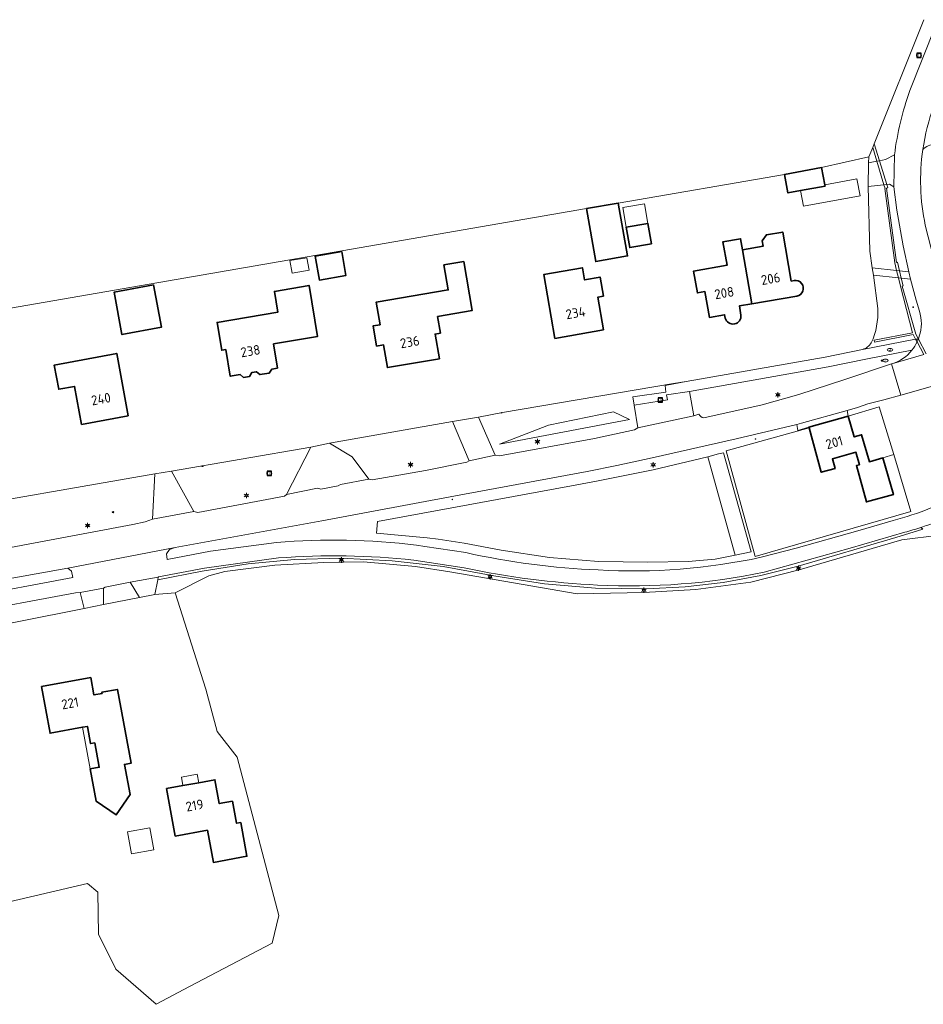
# Model space of a CAD drawing. Header units: metres. Extents: x 140853 to 145288, y 474558 to 480269.
# Tile 186 of 256: x 142800 to 142968, y 478497 to 478680. Entities that reach past the tile are written whole.
import ezdxf
from ezdxf.enums import TextEntityAlignment as Align
from ezdxf.lldxf.tags import DXFTag

# ---------------------------------------------------------------- set-up
doc = ezdxf.new("R2010")
doc.units = ezdxf.units.M
doc.header["$MEASUREMENT"] = 0
for name, color, linetype, lineweight in [('B-WE-FV-FAUNAPASSAGE-G', 80, 'Continuous', 18), ('B-WE-GR-BEPLANTING_CULTUUR_BOSPLANTSOEN-G', 90, 'GR-PLANTSOEN', 18), ('B-WE-GR-BOS_LOOF-G', 40, 'Continuous', 13), ('B-WE-GR-GRAS_KRUIDENRIJK-G', 80, 'Continuous', 18), ('B-WE-GR-GROENVOORZIENING-G', 80, 'Continuous', 18), ('B-WE-IE-TERREINAFSCHEIDING_KUNSTMATIG_HEKWERK-G', 20, 'IE-TERREINAFSCHEIDING-KUNSTMATIG', 18), ('B-WE-IE-TERREINAFSCHEIDING_KUNSTMATIG_MUUR-G', 90, 'IE-TERREINAFSCHEIDING-KUNSTMATIG-DICHT', 18), ('B-WE-KL-DATA_CAI-S', 90, 'KL-CAI-N', 18), ('B-WE-KL-ET_LS_OV_LICHTMAST-S', 190, 'Continuous', 18), ('B-WE-KL-WATER_BRANDLEIDING_PUT-S', 150, 'Continuous', 18), ('B-WE-KL-WATER_PUT-S', 170, 'Continuous', 18), ('B-WE-OG-BEBOUWING-G', 7, 'Continuous', 35), ('B-WE-OG-BEBOUWING_BIJGEBOUW-G', 7, 'Continuous', 18), ('B-WE-OG-BEBOUWING_HUISNUMMER-T18', 10, 'Continuous', 18), ('B-WE-OG-BEBOUWING_LUIFEL-G', 7, 'Continuous', 18), ('B-WE-OG-TERREIN_ERF-G', 7, 'Continuous', 18), ('B-WE-RI-GWA_RIOOLPUT-S', 30, 'Continuous', 18), ('B-WE-VH-ONVERHARD-G', 252, 'Continuous', 18), ('B-WE-VH-VERHARDING_ASFALT-G', 252, 'Continuous', 18), ('B-WE-VH-VERHARDING_BETONSTRAATSTEEN-G', 252, 'Continuous', 18), ('B-WE-VH-VERHARDING_HALFVERHARDING-G', 252, 'Continuous', 18), ('B-WE-VH-VERHARDING_OPEN-G', 252, 'Continuous', 18), ('B-WE-VH-VERHARDING_STRAATBAKSTEEN-G', 252, 'Continuous', 18), ('B-WE-VH-VERHARDING_TEGEL-G', 252, 'Continuous', 18), ('X-XX-XX-ALGEMEEN-S', 7, 'Continuous', 18)]:
    doc.layers.add(name, color=color, linetype=linetype, lineweight=lineweight)
doc.styles.add('NLCS-ISO', font='txt')
doc.styles.get("Standard").update_dxf_attribs({"font": 'arial.ttf'})
doc.linetypes.add('GR-PLANTSOEN', pattern='A,0,[179,NLCS.shx,S=2,R=0,X=0,Y=0],-4', length=4)
doc.linetypes.add('IE-TERREINAFSCHEIDING-KUNSTMATIG', pattern='A,4,[82,NLCS.shx,S=0.75,R=90,X=0,Y=0],4,-2', length=10)
doc.linetypes.add('IE-TERREINAFSCHEIDING-KUNSTMATIG-DICHT', pattern='A,8,-1,[82,NLCS.shx,S=0.75,R=90,X=0,Y=0],-1', length=10)
tags = doc.linetypes.add('KL-CAI-N', pattern='A,4,-1,[101,NLCS.shx,S=0.5,R=0,X=0,Y=0],-1,4,-1,["C",Standard,S=1,R=0,X=-0.25,Y=-0.5],-1.5', length=12.5).pattern_tags.tags
tags[18] = DXFTag(74, 10)

# ---------------------------------------------------------------- blocks, each defined once
blk = doc.blocks.new('SIE-WEG_AFVALBAK_TYPE_01')
for radius in [0.25, 0.156]:
    blk.add_circle((0, 0), radius)
blk = doc.blocks.new('SKL-DATA_TERREINKAST-SO')
for q in [(-0.2, 0.2), (0.2, 0.2)]:
    blk.add_line((0, -0.21), q)
at = {"flags": 128}
blk.add_lwpolyline([(0.63, 0.35), (-0.63, 0.35), (-0.63, -0.35), (0.63, -0.35)], close=True, dxfattribs=at)
at = {"style": 'NLCS-ISO'}
blk.add_attdef('TYPE', text='', height=0.35, dxfattribs=at).set_placement((-0.03, 0.69), align=Align.MIDDLE_CENTER)
blk = doc.blocks.new('B-SIE-WEG_LICHTMAST-SO')
at = {"ltscale": 0.1}
for p, q in [((-1.1, 0.63), (-2.19, 1.27)), ((0, 1.27), (0, 2.53)), ((1.1, 0.63), (2.19, 1.27)), ((-1.1, -0.63), (-2.19, -1.27)), ((0, -1.27), (0, -2.53)), ((1.1, -0.63), (2.19, -1.27))]:
    blk.add_line(p, q, dxfattribs=at)
at = {"flags": 128}
for points in [[(-1.16, 0.5), (1.16, 0.5)], [(-1.16, -0.5), (1.16, -0.5)]]:
    blk.add_lwpolyline(points, dxfattribs=at)
at = {"ltscale": 0.1}
blk.add_circle((0, 0), 1.27, dxfattribs=at)
at = {"style": 'NLCS-ISO'}
blk.add_attdef('TYPE', text='', height=1.8, dxfattribs=at).set_placement((0, 2.53), align=Align.BOTTOM_CENTER)
blk = doc.blocks.new('SKL-WATERLEIDINGPUT-SO')
at = {"color": 0, "linetype": 'ByBlock', "lineweight": 18}
blk.add_ellipse((0, 0), major_axis=(2.5, 0), ratio=0.54, dxfattribs=at)
at = {"color": 0, "linetype": 'ByBlock', "lineweight": 18, "style": 'NLCS-ISO'}
blk.add_text('wl', height=1.8, dxfattribs=at).set_placement((0, 0), align=Align.MIDDLE_CENTER)
blk = doc.blocks.new('SRI-PUT_INSPECTIE-SO')
at = {"lineweight": -3, "flags": 128}
blk.add_lwpolyline([(-2, -2), (2, -2), (2, 2), (-2, 2)], close=True, dxfattribs=at)
at = {"lineweight": -3, "ltscale": 1.5}
blk.add_circle((0, 0), 2, dxfattribs=at)
at = {"ltscale": 0.1, "style": 'NLCS-ISO'}
blk.add_text('I', height=2.5, dxfattribs=at).set_placement((0, -0.01), align=Align.MIDDLE_CENTER)
blk = doc.blocks.new('SIE-WEG_STRAATPOT_BRANDKRAAN-SO')
blk.add_ellipse((0, 0), major_axis=(-0.729, 0), ratio=0.685994)
at = {"style": 'NLCS-ISO'}
blk.add_text('BR', height=0.4, dxfattribs=at).set_placement((-0.3, -0.15))

msp = doc.modelspace()

# ---------------------------------------------------------------- linework, layer by layer
at = {"layer": 'B-WE-FV-FAUNAPASSAGE-G', "ltscale": 0.2, "flags": 128}
msp.add_lwpolyline([(142968.693, 478617.806), (142967.232, 478620.554), (142966.742, 478621.475), (142964.208, 478630.407), (142964.366, 478630.434), (142964.021, 478631.885), (142964.021, 478631.886), (142963.7, 478633.234), (142963.317, 478634.842), (142963.141, 478634.804), (142961.287, 478648.652), (142961.508, 478648.721), (142961.33, 478649.305), (142959.97, 478653.751), (142959.001, 478656.919), (142958.725, 478656.23), (142959.498, 478653.657), (142960.821, 478649.253), (142961.016, 478648.604), (142960.952, 478648.571), (142962.835, 478634.721), (142963.177, 478633.294), (142963.502, 478631.941), (142963.877, 478630.379), (142966.156, 478621.699), (142958.985, 478620.341), (142959.084, 478619.947), (142966.264, 478621.367), (142966.709, 478620.527), (142966.971, 478620.032), (142968.222, 478617.669)], dxfattribs=at)
at = {"layer": 'B-WE-GR-BEPLANTING_CULTUUR_BOSPLANTSOEN-G', "ltscale": 0.2, "flags": 128}
for points in [[(142902.648, 478593.231), (142866.575, 478586.599), (142866.361, 478584.393), (142875.766, 478583.574), (142877.818, 478583.274), (142882.678, 478582.565), (142889.537, 478581.248), (142898.588, 478579.907), (142907.707, 478579.161), (142916.856, 478579.014), (142924.36, 478579.167), (142929.415, 478579.595), (142933.135, 478580.333), (142928.023, 478598.636), (142917.858, 478596.21), (142907.614, 478594.144), (142902.648, 478593.231)], [(142936.086, 478580.919), (142930.932, 478599.373), (142930.038, 478599.163), (142928.023, 478598.636), (142933.135, 478580.333), (142936.086, 478580.919)]]:
    msp.add_lwpolyline(points, close=True, dxfattribs=at)
at = {"layer": 'B-WE-GR-BOS_LOOF-G', "ltscale": 0.2, "flags": 128}
msp.add_lwpolyline([(142971.174, 478584.072), (142964.154, 478583.168), (142945.026, 478577.581), (142936.034, 478575.323), (142925.781, 478573.902), (142916.141, 478573.358), (142903.712, 478573.107), (142880.029, 478577.192), (142873.63, 478578.211), (142863.943, 478579.085), (142856.542, 478578.949), (142847.423, 478578.487), (142838.103, 478577.296), (142835.13, 478576.472), (142828.885, 478573.295), (142834.598, 478555.387), (142836.698, 478547.488), (142840.435, 478542.698), (142848.165, 478513.242), (142846.949, 478508.099), (142831.582, 478500), (142825.338, 478496.711), (142821.565, 478500), (142817.843, 478503.258), (142814.609, 478509.771), (142814.489, 478517.61), (142812.549, 478519.201), (142762.667, 478507.548)], dxfattribs=at)
at = {"layer": 'B-WE-GR-GRAS_KRUIDENRIJK-G', "ltscale": 0.2, "flags": 128}
for points in [[(142975.385, 478622.925), (142978.136, 478623.68), (142974.21, 478627.874), (142970.687, 478641.551), (142969.884, 478655.302), (142970.239, 478656.783), (142970.239, 478656.783, 0.1984855), (142968.044, 478655.817), (142968.044, 478655.817, 0.0885715), (142968.51, 478641.749), (142968.51, 478641.749), (142970.073, 478635.473), (142972.441, 478627.23), (142972.441, 478627.23, 0.1615682), (142975.385, 478622.925)], [(142967.429, 478625.731), (142966.812, 478627.767), (142965.762, 478631.699), (142964.021, 478631.885), (142963.502, 478631.941), (142958.841, 478632.441), (142959.651, 478626.22), (142959.651, 478626.22, -0.1255087), (142958.458, 478619.855), (142958.458, 478619.855, -0.1935459), (142956.835, 478618.621), (142956.835, 478618.621), (142966.709, 478620.527), (142967.232, 478620.554), (142967.394, 478621.077), (142967.394, 478621.077, 0.15707), (142967.429, 478625.731)], [(142950.44, 478615.373), (142924.599, 478610.817), (142925.398, 478606.264), (142926.381, 478606.55), (142926.381, 478606.55, 0.2602008), (142927.275, 478605.887), (142927.275, 478605.887), (142938.127, 478608.315), (142944.944, 478610.213), (142953.556, 478613.025), (142962.204, 478615.928), (142962.312, 478615.959), (142962.312, 478615.959, 0.153837), (142966.018, 478618.467), (142966.018, 478618.467), (142957.421, 478616.807), (142950.44, 478615.373)], [(142882.708, 478577.957), (142873.291, 478579.388), (142873.291, 478579.388, 0.0476081), (142848.127, 478579.794), (142848.127, 478579.794), (142834.372, 478577.888), (142825.805, 478576.264), (142825.697, 478576.244), (142825.686, 478575.714), (142833.931, 478577.328), (142842.469, 478578.698), (142851.079, 478579.501), (142859.723, 478579.733), (142869.279, 478579.281), (142878.782, 478578.19), (142888.192, 478576.465), (142897.632, 478574.982), (142907.154, 478574.184), (142916.709, 478574.074), (142923.825, 478574.426), (142930.903, 478575.242), (142937.912, 478576.519), (142944.823, 478578.251), (142963.054, 478583.62), (142968.059, 478585.145), (142967.694, 478585.476), (142967.694, 478585.476, -0.0137932), (142964.709, 478584.575), (142964.709, 478584.575), (142954.507, 478581.594), (142938.499, 478577.148), (142938.499, 478577.148, -0.0643554), (142907.5, 478574.761), (142907.5, 478574.761, -0.0405792), (142882.708, 478577.957)], [(142790.132, 478574.394, 0.2444302), (142789.861, 478573.587), (142789.861, 478573.587), (142789.955, 478572.41), (142809.817, 478576.166), (142809.587, 478577.345), (142808.913, 478577.893), (142790.488, 478574.608), (142790.488, 478574.608, 0.1123038), (142790.132, 478574.394)]]:
    msp.add_lwpolyline(points, format="xyb", close=True, dxfattribs=at)
for points in [[(142957.89, 478648.954), (142958.173, 478636.934), (142958.63, 478633.817), (142963.177, 478633.294), (142963.7, 478633.234), (142965.439, 478633.034), (142964.367, 478637.872), (142963.183, 478644.534), (142962.645, 478648.912), (142961.824, 478649.355), (142961.33, 478649.305), (142957.89, 478648.954)], [(142888.435, 478598.926), (142889.225, 478598.791), (142906.913, 478602.027), (142914.37, 478603.655), (142915.026, 478604.019), (142914.323, 478608.268), (142914.07, 478609.785), (142920.203, 478610.659), (142920.079, 478611.881), (142924.013, 478612.631), (142921.657, 478612.26), (142889.813, 478606.871), (142885.32, 478606.015), (142888.435, 478598.926)], [(142913.465, 478605.574), (142889.248, 478600.976), (142898.381, 478604.545), (142910.444, 478606.998), (142913.465, 478605.574)], [(142889.248, 478600.976), (142913.465, 478605.574), (142910.444, 478606.998), (142898.381, 478604.545), (142889.248, 478600.976)], [(142880.488, 478605.182), (142857.632, 478601.146), (142861.836, 478598.636), (142864.925, 478594.481), (142865.567, 478594.323), (142875.502, 478596.097), (142883.203, 478597.623), (142883.632, 478597.903), (142880.488, 478605.182)], [(142832.373, 478588.428), (142833.083, 478588.288), (142849.21, 478591.297), (142849.613, 478591.584), (142854.139, 478600.431), (142828.213, 478595.946), (142832.373, 478588.428)], [(142877.818, 478583.274), (142875.766, 478583.574), (142866.361, 478584.393), (142866.575, 478586.599), (142902.648, 478593.231), (142907.614, 478594.144), (142917.858, 478596.21), (142928.023, 478598.636), (142930.038, 478599.163), (142930.932, 478599.373), (142936.086, 478580.919), (142933.135, 478580.333), (142929.415, 478579.595), (142924.36, 478579.167), (142916.856, 478579.014), (142907.707, 478579.161), (142898.588, 478579.907), (142889.537, 478581.248), (142882.678, 478582.565), (142877.818, 478583.274)], [(142786.661, 478579.957), (142787.907, 478579.852), (142821.001, 478586.007), (142823.319, 478586.498), (142824.647, 478587.025), (142825.109, 478595.429), (142783.042, 478588.119), (142783.825, 478584.938), (142786.661, 478579.957)], [(142789.001, 478569.35), (142787.88, 478565.632), (142811.914, 478570.416), (142811.217, 478573.37), (142810.358, 478573.311), (142789.001, 478569.35)]]:
    msp.add_lwpolyline(points, close=True, dxfattribs=at)
for points in [[(142971.146, 478612.148), (142963.928, 478610.116), (142960.772, 478609.224), (142958.792, 478608.765), (142957.791, 478608.5), (142955.873, 478607.798), (142953.981, 478607.267), (142954.174, 478606.167), (142954.174, 478606.167), (142959.942, 478607.915), (142962.626, 478599.055), (142965.838, 478588.453), (142936.817, 478580.056), (142931.424, 478599.762), (142946.865, 478604.019), (142946.831, 478604.143), (142944.816, 478603.533), (142944.58, 478604.668), (142933.327, 478601.982), (142917.67, 478598.434), (142911.072, 478597.029), (142905.576, 478595.917), (142881.057, 478591.385), (142856.162, 478586.739), (142828.901, 478581.719), (142827.824, 478581.372), (142827.291, 478580.571), (142827.372, 478579.516), (142835.441, 478581.063), (142847.76, 478582.698), (142847.76, 478582.698, -0.0507728), (142873.817, 478582.193), (142873.817, 478582.193), (142875.348, 478581.96), (142882.972, 478580.799), (142882.972, 478580.799, 0.044498), (142907.605, 478577.561), (142907.605, 478577.561, 0.0670298), (142937.979, 478579.925), (142937.979, 478579.925), (142944.473, 478581.653), (142955.953, 478584.877), (142962.553, 478586.791), (142962.553, 478586.791, 0.0602145), (142975.941, 478592.099)], [(142970.308, 478586.418, -0.0122989), (142967.694, 478585.476), (142967.694, 478585.476), (142968.059, 478585.145), (142963.054, 478583.62), (142944.823, 478578.251), (142937.912, 478576.519), (142930.903, 478575.242), (142923.825, 478574.426), (142916.709, 478574.074), (142907.154, 478574.184), (142897.632, 478574.982), (142888.192, 478576.465), (142878.782, 478578.19), (142869.279, 478579.281), (142859.723, 478579.733), (142851.079, 478579.501), (142842.469, 478578.698), (142833.931, 478577.328), (142825.686, 478575.714), (142825.093, 478572.979), (142828.885, 478573.295), (142835.13, 478576.472), (142838.103, 478577.296), (142847.423, 478578.487), (142856.542, 478578.949), (142863.943, 478579.085), (142873.63, 478578.211), (142880.029, 478577.192), (142903.712, 478573.107), (142916.141, 478573.358), (142925.781, 478573.902), (142936.034, 478575.323), (142945.026, 478577.581), (142964.154, 478583.168), (142971.174, 478584.072)]]:
    msp.add_lwpolyline(points, format="xyb", dxfattribs=at)
at = {"layer": 'B-WE-GR-GROENVOORZIENING-G', "ltscale": 0.2, "flags": 128}
msp.add_lwpolyline([(142580.813, 478586.869), (142650.632, 478599.601), (142656.527, 478600.547), (142658.046, 478600.84), (142659.565, 478601.132), (142667.167, 478602.321), (142667.167, 478602.321), (142670.309, 478602.925), (142670.794, 478603.015), (142674.836, 478603.783), (142758.988, 478619.389), (142768.754, 478621.237), (142905.448, 478644.836), (142911.367, 478645.875), (142942.321, 478651.188), (142949.216, 478652.455), (142958.025, 478654.485), (142958.725, 478656.23), (142959.001, 478656.919), (142968.26, 478679.999)], dxfattribs=at)
msp.add_lwpolyline([(142968.26, 478679.999), (142959.001, 478656.919), (142958.725, 478656.23), (142958.025, 478654.485), (142957.961, 478653.354), (142959.498, 478653.657), (142959.97, 478653.751), (142961.075, 478653.969), (142962.767, 478654.847), (142962.767, 478654.847, -0.0517446), (142965.638, 478666.807), (142965.638, 478666.807), (142970.351, 478678.696)], format="xyb", dxfattribs=at)
msp.add_lwpolyline([(142822.245, 478572.43), (142820.513, 478575.293), (142815.84, 478574.38), (142815.518, 478574.194), (142815.522, 478571.132), (142822.245, 478572.43)], close=True, dxfattribs=at)
at = {"layer": 'B-WE-IE-TERREINAFSCHEIDING_KUNSTMATIG_HEKWERK-G', "ltscale": 0.2, "flags": 128}
for points in [[(142968.26, 478679.999), (142959.001, 478656.919)], [(142958.725, 478656.23), (142958.025, 478654.485)], [(142958.025, 478654.485), (142949.216, 478652.455)], [(142942.321, 478651.188), (142911.367, 478645.875)], [(142905.448, 478644.836), (142768.754, 478621.237)], [(142889.813, 478606.871), (142921.657, 478612.26), (142924.013, 478612.631)], [(142880.488, 478605.182), (142885.32, 478606.015)], [(142885.32, 478606.015), (142889.813, 478606.871)], [(142857.632, 478601.146), (142880.488, 478605.182)], [(142946.865, 478604.019), (142931.424, 478599.762), (142936.817, 478580.056), (142965.838, 478588.453), (142962.626, 478599.055)], [(142828.213, 478595.946), (142854.139, 478600.431)], [(142854.139, 478600.431), (142857.632, 478601.146)], [(142962.626, 478599.055), (142960.62, 478598.44)], [(142783.042, 478588.119), (142825.109, 478595.429)], [(142825.109, 478595.429), (142828.213, 478595.946)], [(142828.885, 478573.295), (142835.13, 478576.472), (142838.103, 478577.296), (142847.423, 478578.487), (142856.542, 478578.949), (142863.943, 478579.085), (142873.63, 478578.211), (142880.029, 478577.192), (142903.712, 478573.107), (142916.141, 478573.358), (142925.781, 478573.902), (142936.034, 478575.323), (142945.026, 478577.581), (142964.154, 478583.168), (142971.174, 478584.072)], [(142815.522, 478571.132), (142822.245, 478572.43)], [(142825.093, 478572.979), (142828.885, 478573.295)], [(142831.582, 478500), (142846.949, 478508.099), (142848.165, 478513.242), (142840.435, 478542.698), (142836.698, 478547.488), (142834.598, 478555.387), (142828.885, 478573.295)], [(142787.88, 478565.632), (142811.914, 478570.416)], [(142762.667, 478507.548), (142812.549, 478519.201), (142814.489, 478517.61), (142814.609, 478509.771), (142817.843, 478503.258), (142821.565, 478500)], [(142821.565, 478500), (142825.338, 478496.711), (142831.582, 478500)]]:
    msp.add_lwpolyline(points, dxfattribs=at)
at = {"layer": 'B-WE-IE-TERREINAFSCHEIDING_KUNSTMATIG_MUUR-G', "ltscale": 0.2, "flags": 128}
for points in [[(142957.89, 478648.954), (142958.173, 478636.934), (142958.63, 478633.817)], [(142959.651, 478626.22), (142958.841, 478632.441)]]:
    msp.add_lwpolyline(points, dxfattribs=at)
for points in [[(142958.458, 478619.855, 0.1255087), (142959.651, 478626.22)], [(142956.835, 478618.621, 0.1935459), (142958.458, 478619.855)]]:
    msp.add_lwpolyline(points, format="xyb", dxfattribs=at)
at = {"layer": 'B-WE-OG-BEBOUWING-G', "ltscale": 0.2, "flags": 128}
for points in [[(142945.285, 478648.174), (142949.849, 478649.013), (142949.798, 478649.288), (142949.216, 478652.455), (142942.321, 478651.188), (142942.954, 478647.745), (142945.285, 478648.174)], [(142905.448, 478644.836), (142907.178, 478634.977), (142913.098, 478636.016), (142911.367, 478645.875), (142905.448, 478644.836)], [(142912.83, 478641.358), (142913.496, 478637.566), (142917.534, 478638.275), (142916.868, 478642.067), (142912.83, 478641.358)], [(142859.888, 478636.829), (142854.963, 478635.966), (142855.741, 478631.529), (142860.666, 478632.393), (142859.888, 478636.829)], [(142878.066, 478616.89), (142877.277, 478621.483), (142878.263, 478621.652), (142877.731, 478624.747), (142884.157, 478625.85), (142882.589, 478634.986), (142878.922, 478634.357), (142879.721, 478629.705), (142866.302, 478627.441), (142867.026, 478623.223), (142865.735, 478623.001), (142866.384, 478619.227), (142867.675, 478619.448), (142868.399, 478615.23), (142878.066, 478616.89)], [(142908.634, 478622.267), (142907.564, 478628.364), (142908.598, 478628.545), (142907.979, 478632.071), (142905.077, 478631.562), (142904.679, 478633.827), (142897.489, 478632.565), (142899.576, 478620.677), (142908.634, 478622.267)], [(142824.872, 478630.646), (142817.502, 478629.256), (142818.984, 478621.394), (142826.354, 478622.784), (142824.872, 478630.646)], [(142847.962, 478615.129), (142847.212, 478619.647), (142855.405, 478621.036), (142853.797, 478630.52), (142847.369, 478629.431), (142848.024, 478625.566), (142836.676, 478623.643), (142837.553, 478618.467), (142838.307, 478618.594), (142839.148, 478613.635), (142840.962, 478613.943), (142841.609, 478613.413), (142842.723, 478613.602), (142843.16, 478614.315), (142843.998, 478614.457), (142844.646, 478613.928), (142846.411, 478614.227), (142846.848, 478614.94), (142847.962, 478615.129)], [(142820.138, 478606.264), (142817.995, 478617.878), (142806.365, 478615.712), (142807.208, 478611.19), (142810.157, 478611.739), (142811.477, 478604.651), (142820.138, 478606.264)], [(142960.62, 478598.44), (142958.11, 478597.716), (142956.666, 478602.723), (142955.282, 478602.324), (142954.174, 478606.167), (142946.831, 478604.143), (142946.865, 478604.019), (142949.146, 478595.746), (142951.72, 478596.456), (142951.22, 478598.268), (142955.606, 478599.477), (142956.247, 478597.154), (142955.697, 478597.002), (142957.566, 478590.225), (142962.574, 478591.602), (142960.62, 478598.44)], [(142804.009, 478555.847), (142805.614, 478547.174), (142811.612, 478548.283), (142812.537, 478548.454), (142813.133, 478545.23), (142813.92, 478545.375), (142814.761, 478540.832), (142813.05, 478540.516), (142814.158, 478534.527), (142817.89, 478531.968), (142820.481, 478535.748), (142819.444, 478541.353), (142820.674, 478541.58), (142818.13, 478555.327), (142815.227, 478554.79), (142815.265, 478554.583), (142813.771, 478554.307), (142813.172, 478557.542), (142804.009, 478555.847)], [(142833.276, 478537.952), (142830.325, 478537.414), (142827.275, 478536.857), (142828.889, 478528.013), (142834.9, 478529.11), (142835.992, 478523.129), (142842.229, 478524.268), (142841.081, 478530.554), (142840.304, 478530.411), (142839.553, 478534.524), (142837.094, 478534.075), (142836.286, 478538.502), (142833.276, 478537.952)]]:
    msp.add_lwpolyline(points, close=True, dxfattribs=at)
for points in [[(142936.233, 478627.112), (142944.588, 478628.557), (142944.588, 478628.557, 1.0020311), (142944.12, 478631.435), (142944.12, 478631.435), (142943.545, 478631.347), (142941.966, 478640.477), (142938.941, 478639.954), (142938.142, 478638.821), (142938.316, 478637.818), (142934.5, 478637.132), (142936.233, 478627.112)], [(142934.191, 478625.015), (142933.898, 478626.708), (142936.233, 478627.112), (142934.5, 478637.132), (142934.125, 478639.219), (142930.849, 478638.652), (142931.604, 478634.288), (142925.386, 478633.213), (142926.09, 478629.143), (142927.489, 478629.385), (142928.318, 478624.592), (142931.157, 478625.083), (142931.28, 478624.445), (142931.28, 478624.445, 0.9344127), (142934.191, 478625.015)]]:
    msp.add_lwpolyline(points, format="xyb", close=True, dxfattribs=at)
at = {"layer": 'B-WE-OG-BEBOUWING_BIJGEBOUW-G', "ltscale": 0.2, "flags": 128}
for points in [[(142850.254, 478635.143), (142850.659, 478632.821), (142853.798, 478633.369), (142853.393, 478635.69), (142850.254, 478635.143)], [(142824.166, 478529.593), (142820.031, 478528.838), (142820.786, 478524.703), (142824.921, 478525.458), (142824.166, 478529.593)]]:
    msp.add_lwpolyline(points, close=True, dxfattribs=at)
at = {"layer": 'B-WE-OG-BEBOUWING_LUIFEL-G', "ltscale": 0.2, "flags": 128}
for points in [[(142949.798, 478649.288), (142949.849, 478649.013), (142945.285, 478648.174), (142945.816, 478645.283), (142956.377, 478647.224), (142955.795, 478650.391), (142949.798, 478649.288)], [(142912.83, 478641.358), (142916.868, 478642.067), (142916.225, 478645.731), (142912.187, 478645.022), (142912.83, 478641.358)], [(142813.05, 478540.516), (142814.761, 478540.832), (142813.92, 478545.375), (142813.133, 478545.23), (142812.537, 478548.454), (142811.612, 478548.283), (142813.05, 478540.516)], [(142830.325, 478537.414), (142833.276, 478537.952), (142832.988, 478539.526), (142830.037, 478538.988), (142830.325, 478537.414)]]:
    msp.add_lwpolyline(points, close=True, dxfattribs=at)
at = {"layer": 'B-WE-OG-TERREIN_ERF-G', "ltscale": 0.2, "flags": 128}
for points in [[(142783.042, 478588.119), (142825.109, 478595.429), (142828.213, 478595.946), (142854.139, 478600.431), (142857.632, 478601.146), (142880.488, 478605.182), (142885.32, 478606.015), (142889.813, 478606.871), (142921.657, 478612.26), (142924.013, 478612.631), (142949.855, 478617.186), (142956.835, 478618.621), (142956.835, 478618.621, 0.1935459), (142958.458, 478619.855), (142958.458, 478619.855, 0.1255087), (142959.651, 478626.22), (142959.651, 478626.22), (142958.841, 478632.441), (142958.63, 478633.817), (142958.173, 478636.934), (142957.89, 478648.954), (142957.961, 478653.354), (142958.025, 478654.485), (142949.216, 478652.455), (142949.798, 478649.288), (142949.798, 478649.288), (142949.849, 478649.013), (142945.285, 478648.174), (142942.954, 478647.745), (142942.321, 478651.188), (142911.367, 478645.875), (142913.098, 478636.016), (142907.178, 478634.977), (142905.448, 478644.836), (142768.754, 478621.237)], [(142944.12, 478631.435, -1.0020311), (142944.588, 478628.557)], [(142934.191, 478625.015, -0.9344127), (142931.28, 478624.445)]]:
    msp.add_lwpolyline(points, format="xyb", dxfattribs=at)
for points in [[(142917.534, 478638.275), (142913.496, 478637.566), (142912.83, 478641.358), (142916.868, 478642.067), (142917.534, 478638.275)], [(142859.888, 478636.829), (142860.666, 478632.393), (142855.741, 478631.529), (142854.963, 478635.966), (142859.888, 478636.829)], [(142878.066, 478616.89), (142868.399, 478615.23), (142867.675, 478619.448), (142866.384, 478619.227), (142865.735, 478623.001), (142867.026, 478623.223), (142866.302, 478627.441), (142879.721, 478629.705), (142878.922, 478634.357), (142882.589, 478634.986), (142884.157, 478625.85), (142877.731, 478624.747), (142878.263, 478621.652), (142877.277, 478621.483), (142878.066, 478616.89)], [(142908.634, 478622.267), (142899.576, 478620.677), (142897.489, 478632.565), (142904.679, 478633.827), (142905.077, 478631.562), (142907.979, 478632.071), (142908.598, 478628.545), (142907.564, 478628.364), (142908.634, 478622.267)], [(142824.872, 478630.646), (142826.354, 478622.784), (142818.984, 478621.394), (142817.502, 478629.256), (142824.872, 478630.646)], [(142847.962, 478615.129), (142846.848, 478614.94), (142846.411, 478614.227), (142844.646, 478613.928), (142843.998, 478614.457), (142843.16, 478614.315), (142842.723, 478613.602), (142841.609, 478613.413), (142840.962, 478613.943), (142839.148, 478613.635), (142838.307, 478618.594), (142837.553, 478618.467), (142836.676, 478623.643), (142848.024, 478625.566), (142847.369, 478629.431), (142853.797, 478630.52), (142855.405, 478621.036), (142847.212, 478619.647), (142847.962, 478615.129)], [(142820.138, 478606.264), (142811.477, 478604.651), (142810.157, 478611.739), (142807.208, 478611.19), (142806.365, 478615.712), (142817.995, 478617.878), (142820.138, 478606.264)], [(142954.174, 478606.167), (142955.282, 478602.324), (142956.666, 478602.723), (142958.11, 478597.716), (142960.62, 478598.44), (142962.626, 478599.055), (142959.942, 478607.915), (142954.174, 478606.167)], [(142962.626, 478599.055), (142960.62, 478598.44), (142962.574, 478591.602), (142957.566, 478590.225), (142955.697, 478597.002), (142956.247, 478597.154), (142955.606, 478599.477), (142951.22, 478598.268), (142951.72, 478596.456), (142949.146, 478595.746), (142946.865, 478604.019), (142931.424, 478599.762), (142936.817, 478580.056), (142965.838, 478588.453), (142962.626, 478599.055)], [(142784.659, 478565.023), (142768.03, 478561.87), (142764.995, 478561.286), (142753.468, 478559.209), (142762.667, 478507.548), (142812.549, 478519.201), (142814.489, 478517.61), (142814.609, 478509.771), (142817.843, 478503.258), (142821.565, 478500), (142825.338, 478496.711), (142831.582, 478500), (142846.949, 478508.099), (142848.165, 478513.242), (142840.435, 478542.698), (142836.698, 478547.488), (142834.598, 478555.387), (142828.885, 478573.295), (142825.093, 478572.979), (142822.245, 478572.43), (142815.522, 478571.132), (142811.914, 478570.416), (142787.88, 478565.632), (142784.659, 478565.023)], [(142805.614, 478547.174), (142804.009, 478555.847), (142813.172, 478557.542), (142813.771, 478554.307), (142815.265, 478554.583), (142815.227, 478554.79), (142818.13, 478555.327), (142820.674, 478541.58), (142819.444, 478541.353), (142820.481, 478535.748), (142817.89, 478531.968), (142814.158, 478534.527), (142813.05, 478540.516), (142814.761, 478540.832), (142813.92, 478545.375), (142813.133, 478545.23), (142812.537, 478548.454), (142811.612, 478548.283), (142805.614, 478547.174)], [(142830.325, 478537.414), (142833.276, 478537.952), (142836.286, 478538.502), (142837.094, 478534.075), (142839.553, 478534.524), (142840.304, 478530.411), (142841.081, 478530.554), (142842.229, 478524.268), (142835.992, 478523.129), (142834.9, 478529.11), (142828.889, 478528.013), (142827.275, 478536.857), (142830.325, 478537.414)]]:
    msp.add_lwpolyline(points, close=True, dxfattribs=at)
for points in [[(142931.28, 478624.445), (142931.157, 478625.083), (142928.318, 478624.592), (142927.489, 478629.385), (142926.09, 478629.143), (142925.386, 478633.213), (142931.604, 478634.288), (142930.849, 478638.652), (142934.125, 478639.219), (142934.5, 478637.132), (142938.316, 478637.818), (142938.142, 478638.821), (142938.941, 478639.954), (142941.966, 478640.477), (142943.545, 478631.347), (142944.12, 478631.435)], [(142944.588, 478628.557), (142936.233, 478627.112), (142933.898, 478626.708), (142934.191, 478625.015)]]:
    msp.add_lwpolyline(points, dxfattribs=at)
at = {"layer": 'B-WE-VH-ONVERHARD-G', "ltscale": 0.2, "flags": 128}
for points in [[(142914.323, 478608.268), (142915.026, 478604.019), (142925.398, 478606.264), (142924.599, 478610.817), (142920.347, 478610.14), (142920.496, 478609.245), (142914.323, 478608.268)], [(142880.488, 478605.182), (142883.632, 478597.903), (142888.435, 478598.926), (142885.32, 478606.015), (142880.488, 478605.182)], [(142864.925, 478594.481), (142861.836, 478598.636), (142857.632, 478601.146), (142854.139, 478600.431), (142849.613, 478591.584), (142855.404, 478592.774), (142855.99, 478592.634), (142859.215, 478593.195), (142859.687, 478593.487), (142864.925, 478594.481)], [(142828.213, 478595.946), (142825.109, 478595.429), (142824.647, 478587.025), (142832.373, 478588.428), (142828.213, 478595.946)]]:
    msp.add_lwpolyline(points, close=True, dxfattribs=at)
at = {"layer": 'B-WE-VH-VERHARDING_ASFALT-G', "ltscale": 0.2, "flags": 128}
for points in [[(142970.351, 478678.696), (142965.638, 478666.807), (142965.638, 478666.807, 0.0517446), (142962.767, 478654.847), (142962.767, 478654.847), (142962.645, 478648.912), (142963.183, 478644.534), (142964.367, 478637.872), (142965.439, 478633.034), (142965.762, 478631.699), (142966.812, 478627.767), (142967.429, 478625.731), (142967.429, 478625.731, -0.15707), (142967.394, 478621.077), (142967.394, 478621.077), (142967.232, 478620.554), (142966.971, 478620.032), (142966.971, 478620.032, -0.0619616), (142966.018, 478618.467), (142966.018, 478618.467, -0.153837), (142962.312, 478615.959), (142962.312, 478615.959), (142968.222, 478617.669)], [(142968.51, 478641.749, -0.0885715), (142968.044, 478655.817), (142968.044, 478655.817, -0.0462263), (142970.103, 478663.977)], [(142790.488, 478574.608), (142808.913, 478577.893), (142828.901, 478581.719), (142856.162, 478586.739), (142881.057, 478591.385), (142905.576, 478595.917), (142911.072, 478597.029), (142917.67, 478598.434), (142933.327, 478601.982), (142944.58, 478604.668), (142945.469, 478604.88), (142953.981, 478607.267), (142955.873, 478607.798), (142957.791, 478608.5), (142958.792, 478608.765), (142960.772, 478609.224), (142963.928, 478610.116), (142963.107, 478612.99), (142962.204, 478615.928), (142953.556, 478613.025), (142944.944, 478610.213), (142938.127, 478608.315), (142927.275, 478605.887), (142927.275, 478605.887, -0.2602008), (142926.381, 478606.55), (142926.381, 478606.55), (142925.398, 478606.264), (142915.026, 478604.019), (142914.37, 478603.655), (142906.913, 478602.027), (142889.225, 478598.791), (142888.435, 478598.926), (142883.632, 478597.903), (142883.203, 478597.623), (142875.502, 478596.097), (142865.567, 478594.323), (142864.925, 478594.481), (142859.687, 478593.487), (142859.215, 478593.195), (142855.99, 478592.634), (142855.404, 478592.774), (142849.613, 478591.584), (142849.21, 478591.297), (142833.083, 478588.288), (142832.373, 478588.428), (142824.647, 478587.025), (142823.319, 478586.498), (142821.001, 478586.007), (142787.907, 478579.852)], [(142975.941, 478592.099, -0.0602145), (142962.553, 478586.791), (142962.553, 478586.791), (142955.953, 478584.877), (142944.473, 478581.653), (142937.979, 478579.925), (142937.979, 478579.925, -0.0670298), (142907.605, 478577.561), (142907.605, 478577.561, -0.044498), (142882.972, 478580.799), (142882.972, 478580.799), (142875.348, 478581.96), (142873.817, 478582.193), (142873.817, 478582.193, 0.0507728), (142847.76, 478582.698), (142847.76, 478582.698), (142835.441, 478581.063), (142827.372, 478579.516), (142827.291, 478580.571), (142827.824, 478581.372), (142828.901, 478581.719), (142808.913, 478577.893), (142809.587, 478577.345), (142809.817, 478576.166), (142789.955, 478572.41)], [(142789.001, 478569.35), (142810.358, 478573.311), (142811.217, 478573.37), (142815.518, 478574.194), (142815.84, 478574.38), (142820.513, 478575.293), (142825.697, 478576.244), (142825.805, 478576.264), (142834.372, 478577.888), (142848.127, 478579.794), (142848.127, 478579.794, -0.0476081), (142873.291, 478579.388), (142873.291, 478579.388), (142882.708, 478577.957), (142882.708, 478577.957, 0.0405792), (142907.5, 478574.761), (142907.5, 478574.761, 0.0643554), (142938.499, 478577.148), (142938.499, 478577.148), (142954.507, 478581.594), (142964.709, 478584.575), (142964.709, 478584.575, 0.0137932), (142967.694, 478585.476), (142967.694, 478585.476, 0.0122989), (142970.308, 478586.418)]]:
    msp.add_lwpolyline(points, format="xyb", dxfattribs=at)
msp.add_lwpolyline([(142968.222, 478617.669), (142962.312, 478615.959), (142962.204, 478615.928), (142963.107, 478612.99), (142963.928, 478610.116), (142971.146, 478612.148)], dxfattribs=at)
at = {"layer": 'B-WE-VH-VERHARDING_BETONSTRAATSTEEN-G', "ltscale": 0.2, "flags": 128}
msp.add_lwpolyline([(142924.599, 478610.817), (142950.44, 478615.373), (142957.421, 478616.807), (142966.018, 478618.467), (142966.018, 478618.467, 0.0619616), (142966.971, 478620.032), (142966.971, 478620.032), (142967.232, 478620.554), (142966.709, 478620.527), (142956.835, 478618.621), (142949.855, 478617.186), (142924.013, 478612.631), (142920.079, 478611.881), (142920.203, 478610.659), (142914.07, 478609.785), (142914.323, 478608.268), (142920.496, 478609.245), (142920.347, 478610.14), (142924.599, 478610.817)], format="xyb", close=True, dxfattribs=at)
at = {"layer": 'B-WE-VH-VERHARDING_HALFVERHARDING-G', "ltscale": 0.2, "flags": 128}
msp.add_lwpolyline([(142820.513, 478575.293), (142822.245, 478572.43), (142825.093, 478572.979), (142825.686, 478575.714), (142825.697, 478576.244), (142820.513, 478575.293)], close=True, dxfattribs=at)
at = {"layer": 'B-WE-VH-VERHARDING_OPEN-G', "ltscale": 0.2, "flags": 128}
for points in [[(142953.981, 478607.267), (142945.469, 478604.88), (142944.58, 478604.668), (142944.816, 478603.533), (142946.831, 478604.143), (142954.174, 478606.167), (142953.981, 478607.267)], [(142811.217, 478573.37), (142811.914, 478570.416), (142815.522, 478571.132), (142815.518, 478574.194), (142811.217, 478573.37)]]:
    msp.add_lwpolyline(points, close=True, dxfattribs=at)
at = {"layer": 'B-WE-VH-VERHARDING_STRAATBAKSTEEN-G', "ltscale": 0.2, "flags": 128}
msp.add_lwpolyline([(142968.044, 478655.817, -0.1984855), (142970.239, 478656.783), (142970.239, 478656.783), (142971.565, 478662.258), (142971.565, 478662.258, -0.1838978), (142970.103, 478663.977), (142970.103, 478663.977, 0.0462263), (142968.044, 478655.817)], format="xyb", close=True, dxfattribs=at)
msp.add_lwpolyline([(142961.33, 478649.305), (142961.824, 478649.355), (142962.645, 478648.912), (142962.767, 478654.847), (142961.075, 478653.969), (142959.97, 478653.751), (142959.498, 478653.657), (142957.961, 478653.354), (142957.89, 478648.954), (142961.33, 478649.305)], close=True, dxfattribs=at)
at = {"layer": 'B-WE-VH-VERHARDING_TEGEL-G', "ltscale": 0.2, "flags": 128}
msp.add_lwpolyline([(142958.841, 478632.441), (142963.502, 478631.941), (142964.021, 478631.885), (142965.762, 478631.699), (142965.439, 478633.034), (142963.7, 478633.234), (142963.177, 478633.294), (142958.63, 478633.817), (142958.841, 478632.441)], close=True, dxfattribs=at)

# ---------------------------------------------------------------- block references
at = {"layer": 'B-WE-KL-DATA_CAI-S', "xscale": 0.2, "yscale": 0.2, "zscale": 0.2}
msp.add_blockref('SKL-DATA_TERREINKAST-SO', (142833.985, 478596.896), dxfattribs=at)
at = {"layer": 'B-WE-KL-ET_LS_OV_LICHTMAST-S', "xscale": 0.2, "yscale": 0.2, "zscale": 0.2}
for p in [(142941.085, 478610.178), (142896.306, 478601.445), (142872.703, 478597.164), (142917.867, 478597.13), (142842.141, 478591.421), (142812.591, 478585.85), (142859.841, 478579.422), (142944.927, 478577.917), (142887.508, 478576.286), (142916.132, 478573.798)]:
    msp.add_blockref('B-SIE-WEG_LICHTMAST-SO', p, dxfattribs=at)
at = {"layer": 'B-WE-KL-WATER_BRANDLEIDING_PUT-S', "xscale": 0.2, "yscale": 0.2, "zscale": 0.2}
for p in [(142960.459, 478616.53), (142817.317, 478588.326)]:
    msp.add_blockref('SIE-WEG_STRAATPOT_BRANDKRAAN-SO', p, dxfattribs=at)
at = {"layer": 'B-WE-KL-WATER_PUT-S', "xscale": 0.2, "yscale": 0.2, "zscale": 0.2}
for p in [(142961.94, 478618.538), (142961.09, 478616.532)]:
    msp.add_blockref('SKL-WATERLEIDINGPUT-SO', p, dxfattribs=at)
at = {"layer": 'B-WE-RI-GWA_RIOOLPUT-S', "xscale": 0.2, "yscale": 0.2, "zscale": 0.2}
for p in [(142967.313, 478673.341), (142919.212, 478609.211), (142846.396, 478595.53)]:
    msp.add_blockref('SRI-PUT_INSPECTIE-SO', p, dxfattribs=at)
at = {"layer": 'X-XX-XX-ALGEMEEN-S', "xscale": 0.2, "yscale": 0.2, "zscale": 0.2}
for p in [(142966.254, 478626.487), (142889.663, 478606.821), (142936.904, 478601.939), (142880.468, 478590.695)]:
    msp.add_blockref('SIE-WEG_AFVALBAK_TYPE_01', p, dxfattribs=at)

# ---------------------------------------------------------------- texts
at = {"layer": 'B-WE-OG-BEBOUWING_HUISNUMMER-T18', "style": 'NLCS-ISO'}
for s, rotation, p in [('206', 9.8, (142939.729, 478631.776)), ('208', 9.8, (142931.085, 478629.13)), ('234', 9.9, (142903.413, 478625.412)), ('236', 9.7, (142872.555, 478620.002)), ('238', 9.6, (142842.887, 478618.326)), ('240', 10.5, (142815.075, 478609.39)), ('201', 15.4, (142951.565, 478601.299)), ('221', 10.5, (142809.318, 478552.761)), ('219', 10.3, (142832.504, 478533.745))]:
    msp.add_text(s, height=1.8, rotation=rotation, dxfattribs=at).set_placement(p, align=Align.MIDDLE_CENTER)

doc.saveas('drawing.dxf')
